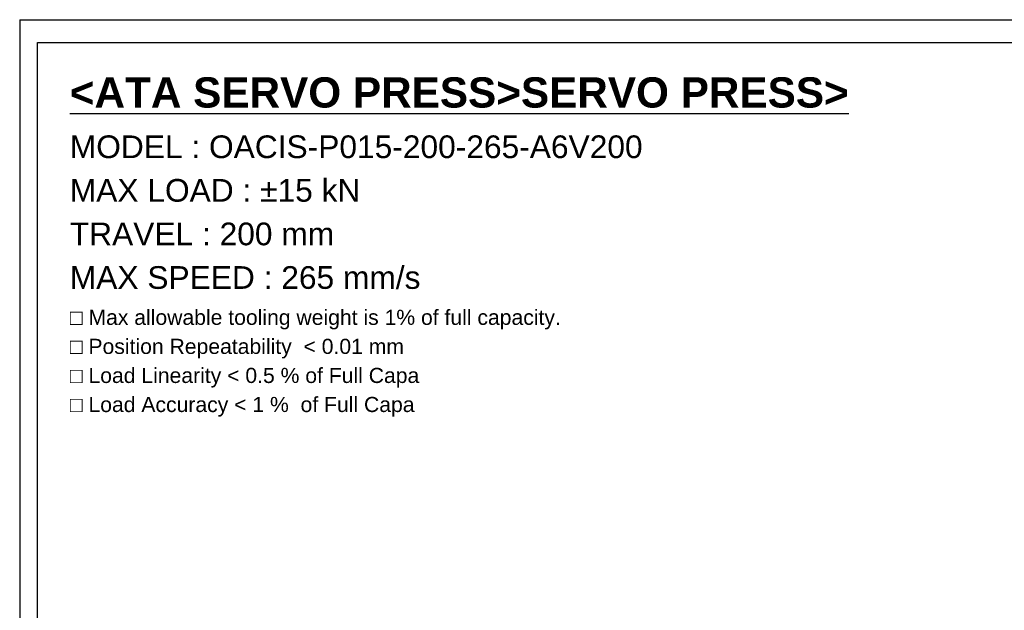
# Model space of a CAD drawing. Extents: x 22980 to 24665, y -1873 to -685.
# Tile 4 of 22: x 22980 to 23761, y -1154 to -685. Entities that reach past the tile are written whole.
import ezdxf

# ---------------------------------------------------------------- set-up
doc = ezdxf.new("R2010")
doc.units = 0
doc.header["$LTSCALE"] = 25.4
doc.layers.get('0').update_dxf_attribs({"linetype": 'CONTINUOUS'})
doc.layers.add('ATA-TEXT', color=7, linetype='CONTINUOUS')
doc.styles.add('주 문자 (ISO)', font='arial.ttf')

# ---------------------------------------------------------------- blocks, each defined once
blk = doc.blocks.new('ata-Border-A1-002')
at = {"color": 253, "ltscale": 0.5}
for q in [(841, 594), (0, 0)]:
    blk.add_line((0, 594), q, dxfattribs=at)
blk.add_line((7, 585), (834, 585))
at = {"ltscale": 0.5}
blk.add_line((7, 9), (7, 585), dxfattribs=at)

msp = doc.modelspace()

# ---------------------------------------------------------------- block references
at = {"xscale": 2, "yscale": 2, "zscale": 2}
msp.add_blockref('ata-Border-A1-002', (22980.1379207, -1873.3364804), dxfattribs=at)
msp.add_blockref('ata-Border-A1-002', (22980.1379207, -1873.3364804), dxfattribs=at)

# ---------------------------------------------------------------- texts
at = {"layer": 'ATA-TEXT', "color": 7, "insert": (23019.8808977, -731.0315583), "char_height": 7, "attachment_point": 1, "line_spacing_factor": 1.151952, "style": '주 문자 (ISO)'}
msp.add_mtext('{\\fArial|b1|i0|c129|p34;\\H3.42860x;\\L<ATA SERVO PRESS>SERVO PRESS>}\\P{\\fArial|b0|i0|c129|p34;\\H2.57145x;MODEL : OACIS-}{\\fArial|b0|i0|c0|p34;\\H2.57145x;P015-}{\\fArial|b0|i0|c129|p34;\\H2.57145x;200-265-A}{\\fArial|b0|i0|c0|p34;\\H2.57145x;6V200}\\P{\\fArial|b0|i0|c129|p34;\\H2.57145x;MAX LOAD : ±}{\\fArial|b0|i0|c0|p34;\\H2.57145x;15}{\\fArial|b0|i0|c129|p34;\\H2.57145x; kN}\\P{\\fArial|b0|i0|c129|p34;\\H2.57145x;TRAVEL : 200 mm}\\P{\\fArial|b0|i0|c129|p34;\\H2.57145x;MAX SPEED : 265 mm/s}\\P{\\fArial|b0|i0|c129|p34;\\H1.71439x;□ Max allowable tooling weight is 1% of full capacity.}\\P{\\fArial|b0|i0|c129|p34;\\H1.71439x;□ Position Repeatability  }{\\fArial|b0|i0|c129|p34;\\H1.71439x;<}{\\fArial|b0|i0|c129|p34;\\H1.71439x; 0.01 mm}\\P{\\fArial|b0|i0|c129|p34;\\H1.71439x;□ Load Linearity }{\\fArial|b0|i0|c129|p34;\\H1.71439x;<}{\\fArial|b0|i0|c129|p34;\\H1.71439x; 0.5 % of Full Capa}\\P{\\fArial|b0|i0|c129|p34;\\H1.71439x;□ Load Accuracy }{\\fArial|b0|i0|c129|p34;\\H1.71439x;<}{\\fArial|b0|i0|c129|p34;\\H1.71439x; 1 %  of Full Capa}', dxfattribs=at)

doc.saveas('drawing.dxf')
